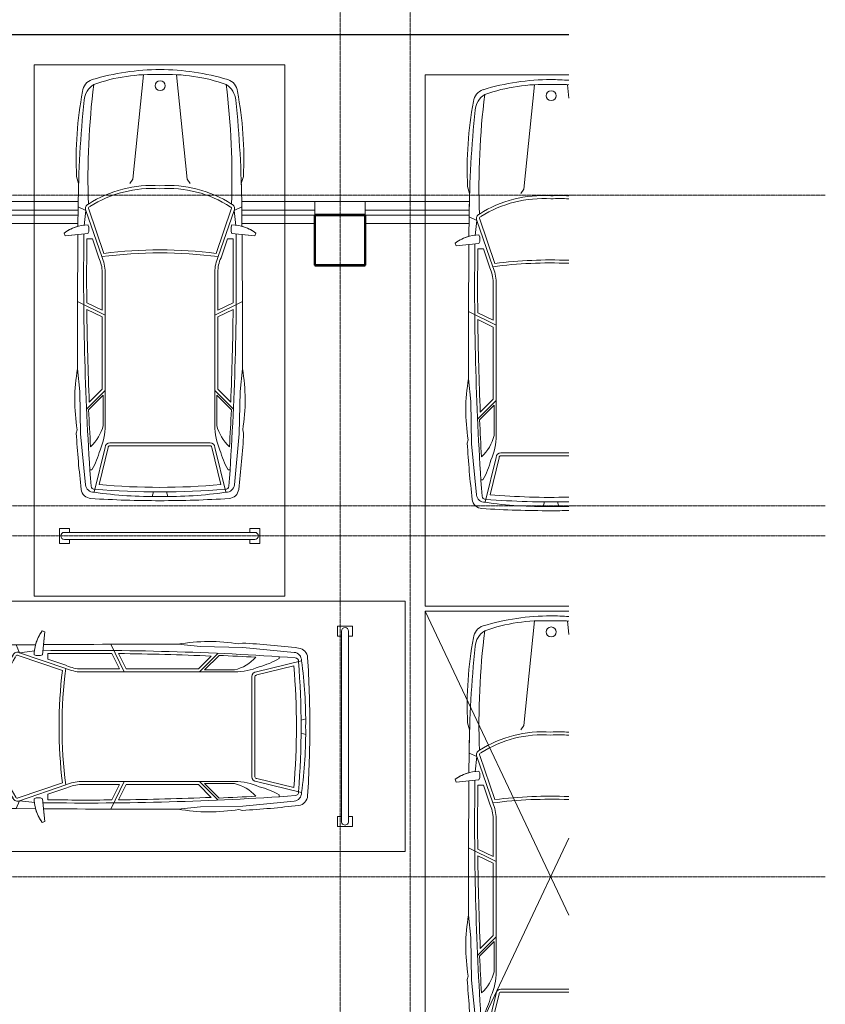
# Model space of a CAD drawing. Header units: millimetres. Extents: x 5617 to 106392, y -10603 to 59260.
# Tile 32 of 44: x 97481 to 105517, y 25027 to 34850. Entities that reach past the tile are written whole.
import ezdxf

# ---------------------------------------------------------------- set-up
doc = ezdxf.new("R2010")
doc.units = ezdxf.units.MM
doc.linetypes.add('ADSK_Линия сетки', pattern=[25, 20, -2.5, 0, -2.5])
doc.linetypes.add('Линия сетки', pattern=[25, 20, -2.5, 0, -2.5])
for name, color, linetype, lineweight in [('Кабельные лотки', 7, 'Continuous', 18), ('Обобщенные модели', 7, 'Continuous', 18), ('Оси', 7, 'Continuous', 9), ('Парковка', 7, 'Continuous', 18), ('Перекрытия', 7, 'Continuous', 18), ('Стены разрез', 7, 'Continuous', 40), ('Элементы узлов', 7, 'Continuous', 18)]:
    doc.layers.add(name, color=color, linetype=linetype, lineweight=lineweight)

# ---------------------------------------------------------------- blocks, each defined once
blk = doc.blocks.new('CP_ДШ_Hanytex_TopJoint 24C_Половина - CP_ДШ_Hanytex_TopJoint 24C_Половина-3657771-МКСС_LB02_-11_400__Кабельные конструкции_Лотки_3')
at = {"layer": 'Обобщенные модели', "color": 254, "true_color": 0xcccccc}
for p, q in [((0, -25), (0, 110)), ((500, 110), (0, 110)), ((500, 110), (500, -25)), ((500, -25), (0, -25))]:
    blk.add_line(p, q, dxfattribs=at)
blk = doc.blocks.new('CP_ДШ_Hanytex_TopJoint 24C - CP_ДШ_Hanytex_TopJoint 24C-3950245-МКСС_LB02_-11_400__Кабельные конструкции_Лотки_3')
at = {"layer": 'Обобщенные модели', "color": 254, "true_color": 0xcccccc}
for p, q in [((0, -110), (0, 110)), ((728.5, 110), (0, 110)), ((3100, 110), (2363.9, 110)), ((3100, 110), (3100, -110)), ((729.3, 25), (0, 25)), ((0, 25), (0, -25)), ((3100, 25), (2363.1, 25)), ((3100, -25), (3100, 25)), ((0, -25), (729.8, -25)), ((2362.5, -25), (3100, -25)), ((730.9, -110), (0, -110)), ((3100, -110), (2361.4, -110))]:
    blk.add_line(p, q, dxfattribs=at)
blk = doc.blocks.new('CP_ДШ_Hanytex_TopJoint 24C - CP_ДШ_Hanytex_TopJoint 24C-V4-МКСС_LB02_-11_400__Кабельные конструкции_Лотки_3')
at = {"layer": 'Обобщенные модели', "color": 254, "true_color": 0xcccccc}
for p, q in [((3100, 110), (2062.9, 110)), ((3100, 110), (3100, -110)), ((3100, 25), (2061.9, 25)), ((3100, -25), (3100, 25)), ((2061.2, -25), (3100, -25)), ((3100, -110), (2059.5, -110))]:
    blk.add_line(p, q, dxfattribs=at)
blk = doc.blocks.new('199_Парковочные места 3 класса и МГН - Средний класс-V11-МКСС_LB02_-11_400__Кабельные конструкции_Лотки_3')
at = {"layer": 'Парковка', "color": 254, "true_color": 0xcccccc}
for p, q in [((0, 0), (1431.7, -3035.2)), ((0, -5300), (0, 0)), ((0, 0), (1431.7, 0)), ((0, -5300), (1431.7, -2264.8)), ((250, -4625), (250, -4775)), ((250, -4625), (350, -4625)), ((300, -4665), (1431.7, -4665)), ((350, -4625), (350, -4665)), ((250, -4775), (350, -4775)), ((300, -4735), (1431.7, -4735)), ((350, -4735), (350, -4775)), ((1431.7, -5300), (0, -5300))]:
    blk.add_line(p, q, dxfattribs=at)
blk.add_arc((300, -4700), 35, 90, 270, dxfattribs=at)
at = {"layer": 'Элементы узлов', "color": 254, "true_color": 0xcccccc}
for p, q in [((983.8, -1142.3), (1089.6, -98.7)), ((1431.7, -233.3), (1418.1, -98.7)), ((422.3, -1114.3), (442.5, -1185.5)), ((422.3, -1114.3), (442.5, -1185.5)), ((952.8, -1185.7), (983.8, -1142.3)), ((435.9, -1612.5), (437.8, -1418.4)), ((437.8, -1418.4), (435.9, -1612.5)), ((515.3, -1452.5), (437.8, -1418.4)), ((515.3, -1452.5), (496.7, -1604.6)), ((515.3, -1452.5), (672.7, -1914.3)), ((542.8, -1440), (693.3, -1881.5)), ((297.9, -1678.4), (307.5, -1706.8)), ((297.9, -1678.4), (307.5, -1706.8)), ((307.5, -1706.8), (535.8, -1682.8)), ((307.5, -1706.8), (435.2, -1693.4)), ((580.4, -1736.3), (524.7, -1736.3)), ((580.4, -1736.3), (644.8, -1925.3)), ((677.7, -2069.4), (677.7, -2449.4)), ((707.7, -2069.1), (707.7, -3598.1)), ((707.7, -2497.5), (431.5, -2362.6)), ((677.7, -2449.4), (523.4, -2374)), ((677.7, -2516.2), (524, -2441.1)), ((677.7, -2516.2), (677.7, -3236.7)), ((453.3, -3259.9), (431.6, -3033.4)), ((677.7, -3236.7), (548.7, -3365.7)), ((462.6, -3681.8), (453.3, -3259.9)), ((707.7, -3249.1), (521.7, -3435.1)), ((687.7, -3297.4), (542, -3443)), ((687.7, -3297.4), (687.7, -3598.1)), ((419.2, -3675.6), (428.5, -3641.5)), ((428.5, -3641.5), (419.2, -3675.6)), ((511.9, -4192.1), (462.6, -3681.8)), ((707.7, -3817), (596, -4265.1)), ((737.9, -3819.8), (645.9, -4188.9)), ((1253.8, -3770.9), (753.8, -3770.9)), ((1253.8, -3800.9), (753.8, -3800.9)), ((1253.8, -3770.9), (1431.7, -3770.9)), ((1253.8, -3800.9), (1431.7, -3800.9)), ((574.3, -4041.7), (555, -4041.7)), ((1188.1, -4261.3), (1176.6, -4307.4)), ((1319.5, -4261.3), (1331, -4307.4))]:
    blk.add_line(p, q, dxfattribs=at)
blk.add_circle((1255.7, -208.4), 49.6, dxfattribs=at)
for centre, radius, start, end in [((1253.8, -2377.4), 2329.4, 90.0001, 106.87163), ((1253.8, -2377.4), 2329.4, 90.0001, 106.87163), ((1178.2, -1868.5), 1772, 87.55356, 109.28685), ((1253.8, -2377.4), 2329.4, 85.61957, 89.9999), ((1253.8, -2377.4), 2329.4, 85.61957, 89.9999), ((1329.5, -1868.5), 1772, 86.69075, 92.44644), ((617.5, -279.1), 136.8, 106.87163, 175.06646), ((617.5, -279.1), 136.8, 106.87163, 175.06646), ((710.3, -375.7), 214.7, 123.15565, 174.25868), ((8357.7, -1141), 7822.1, 173.06091, 181.81947), ((3990.7, -937.1), 3572.9, 169.19502, 182.84297), ((3990.7, -937.1), 3572.9, 169.19502, 182.84297), ((12318.1, -1542.7), 11881, 174.25868, 179.4003), ((12318.1, -1542.7), 11881, 178.27689, 179.4003), ((1172.2, -2380), 1175.5, 86.01808, 122.56229), ((1172.2, -2380), 1145.5, 85.91361, 122.56229), ((1335.5, -2380), 1175.5, 85.29561, 93.98192), ((1335.5, -2380), 1145.5, 85.17205, 94.08639), ((555, -1431.5), 44.9, 110.13727, 207.92346), ((555, -1431.5), 14.9, 110.13727, 214.65666), ((545.7, -2019.9), 421.9, 91.34489, 125.96656), ((545.7, -2019.9), 421.9, 105.08018, 125.96656), ((444.1, -1640.4), 100.9, 335.18442, 24.81558), ((122294.8, -2693.9), 121863.7, 179.529578, 180.159624), ((122294.8, -2693.9), 121863.7, 179.529578, 180.159624), ((29999.8, -2117.9), 29507.5, 179.16337, 184.05433), ((29999.8, -2117.9), 29477.5, 179.25824, 180.49792), ((1253.8, -6444.6), 4597.5, 87.78154, 97.00333), ((308.1, -2077.9), 369.7, 1.31708, 24.38604), ((1253.8, -6444.6), 4567.5, 87.76685, 97.30888), ((308.1, -2077.9), 399.7, 1.26668, 24.1731), ((29999.8, -2117.9), 29477.5, 180.62835, 182.42614), ((2197.9, -3346.5), 1793.9, 169.94924, 189.46651), ((2197.9, -3346.5), 1793.9, 169.94924, 189.46651), ((29999.8, -2117.9), 29487.5, 182.57574, 183.2896), ((270, -3491.9), 431, 312.44171, 345.73967), ((104.4, -3598.1), 603.3, 335.9999, 0.0001), ((9206.1, -3181.8), 8800.8, 183.21671, 186.88355), ((9206.1, -3181.8), 8800.8, 183.21671, 186.88355), ((753.8, -3817), 46.1, 90, 180), ((753.8, -3817), 16.1, 90, 189.78728), ((-103, -3648.4), 783.2, 329.85536, 345.58144), ((592.6, -4184.1), 81.1, 185.69288, 272.42286), ((599.8, -4201.7), 33.8, 184.05433, 277.09501), ((1253.8, 2688.8), 6904.6, 264.9489, 271.47665), ((571.1, -4224.2), 103.1, 186.88355, 266.35928), ((571.1, -4224.2), 103.1, 186.88355, 266.35928), ((1185.4, -179.7), 4127.7, 261.79078, 270.94992), ((1253.8, 3792.2), 8053.7, 265.37189, 271.26589), ((1322.3, -179.7), 4127.7, 269.05008, 271.51976), ((1249.8, 6442.3), 10791.2, 266.35928, 270.02128), ((1249.8, 6442.3), 10791.2, 266.35928, 270.02128), ((1257.8, 6442.3), 10791.2, 269.97872, 270.92338), ((1257.8, 6442.3), 10791.2, 269.97872, 270.92338)]:
    blk.add_arc(centre, radius, start, end, dxfattribs=at)
blk = doc.blocks.new('199_Парковочные места 3 класса и МГН - Средний класс-V12-МКСС_LB02_-11_400__Кабельные конструкции_Лотки_3')
at = {"layer": 'Парковка', "color": 254, "true_color": 0xcccccc}
for p, q in [((0, -5300), (0, 0)), ((0, 0), (1431.7, 0)), ((1431.7, -5300), (0, -5300))]:
    blk.add_line(p, q, dxfattribs=at)
at = {"layer": 'Элементы узлов', "color": 254, "true_color": 0xcccccc}
for p, q in [((983.8, -1142.3), (1089.6, -98.7)), ((1431.7, -233.3), (1418.1, -98.7)), ((422.3, -1114.3), (442.5, -1185.5)), ((422.3, -1114.3), (442.5, -1185.5)), ((952.8, -1185.7), (983.8, -1142.3)), ((435.9, -1612.5), (437.8, -1418.4)), ((437.8, -1418.4), (435.9, -1612.5)), ((515.3, -1452.5), (437.8, -1418.4)), ((515.3, -1452.5), (496.7, -1604.6)), ((515.3, -1452.5), (672.7, -1914.3)), ((542.8, -1440), (693.3, -1881.5)), ((297.9, -1678.4), (307.5, -1706.8)), ((297.9, -1678.4), (307.5, -1706.8)), ((307.5, -1706.8), (535.8, -1682.8)), ((307.5, -1706.8), (435.2, -1693.4)), ((580.4, -1736.3), (524.7, -1736.3)), ((580.4, -1736.3), (644.8, -1925.3)), ((677.7, -2069.4), (677.7, -2449.4)), ((707.7, -2069.1), (707.7, -3598.1)), ((707.7, -2497.5), (431.5, -2362.6)), ((677.7, -2449.4), (523.4, -2374)), ((677.7, -2516.2), (524, -2441.1)), ((677.7, -2516.2), (677.7, -3236.7)), ((453.3, -3259.9), (431.6, -3033.4)), ((677.7, -3236.7), (548.7, -3365.7)), ((462.6, -3681.8), (453.3, -3259.9)), ((707.7, -3249.1), (521.7, -3435.1)), ((687.7, -3297.4), (542, -3443)), ((687.7, -3297.4), (687.7, -3598.1)), ((419.2, -3675.6), (428.5, -3641.5)), ((428.5, -3641.5), (419.2, -3675.6)), ((511.9, -4192.1), (462.6, -3681.8)), ((707.7, -3817), (596, -4265.1)), ((737.9, -3819.8), (645.9, -4188.9)), ((1253.8, -3770.9), (753.8, -3770.9)), ((1253.8, -3800.9), (753.8, -3800.9)), ((1253.8, -3770.9), (1431.7, -3770.9)), ((1253.8, -3800.9), (1431.7, -3800.9)), ((574.3, -4041.7), (555, -4041.7)), ((1188.1, -4261.3), (1176.6, -4307.4)), ((1319.5, -4261.3), (1331, -4307.4))]:
    blk.add_line(p, q, dxfattribs=at)
blk.add_circle((1255.7, -208.4), 49.6, dxfattribs=at)
for centre, radius, start, end in [((1253.8, -2377.4), 2329.4, 90.0001, 106.87163), ((1253.8, -2377.4), 2329.4, 90.0001, 106.87163), ((1178.2, -1868.5), 1772, 87.55356, 109.28685), ((1253.8, -2377.4), 2329.4, 85.61957, 89.9999), ((1253.8, -2377.4), 2329.4, 85.61957, 89.9999), ((1329.5, -1868.5), 1772, 86.69075, 92.44644), ((617.5, -279.1), 136.8, 106.87163, 175.06646), ((617.5, -279.1), 136.8, 106.87163, 175.06646), ((710.3, -375.7), 214.7, 123.15565, 174.25868), ((8357.7, -1141), 7822.1, 173.06091, 181.81947), ((3990.7, -937.1), 3572.9, 169.19502, 182.84297), ((3990.7, -937.1), 3572.9, 169.19502, 182.84297), ((12318.1, -1542.7), 11881, 174.25868, 179.4003), ((12318.1, -1542.7), 11881, 178.27689, 179.4003), ((1172.2, -2380), 1175.5, 86.01808, 122.56229), ((1172.2, -2380), 1145.5, 85.91361, 122.56229), ((1335.5, -2380), 1175.5, 85.29561, 93.98192), ((1335.5, -2380), 1145.5, 85.17205, 94.08639), ((555, -1431.5), 44.9, 110.13727, 207.92346), ((555, -1431.5), 14.9, 110.13727, 214.65666), ((545.7, -2019.9), 421.9, 91.34489, 125.96656), ((545.7, -2019.9), 421.9, 105.08018, 125.96656), ((444.1, -1640.4), 100.9, 335.18442, 24.81558), ((122294.8, -2693.9), 121863.7, 179.529578, 180.159624), ((122294.8, -2693.9), 121863.7, 179.529578, 180.159624), ((29999.8, -2117.9), 29507.5, 179.16337, 184.05433), ((29999.8, -2117.9), 29477.5, 179.25824, 180.49792), ((1253.8, -6444.6), 4597.5, 87.78154, 97.00333), ((308.1, -2077.9), 369.7, 1.31708, 24.38604), ((1253.8, -6444.6), 4567.5, 87.76685, 97.30888), ((308.1, -2077.9), 399.7, 1.26668, 24.1731), ((29999.8, -2117.9), 29477.5, 180.62835, 182.42614), ((2197.9, -3346.5), 1793.9, 169.94924, 189.46651), ((2197.9, -3346.5), 1793.9, 169.94924, 189.46651), ((29999.8, -2117.9), 29487.5, 182.57574, 183.2896), ((270, -3491.9), 431, 312.44171, 345.73967), ((104.4, -3598.1), 603.3, 335.9999, 0.0001), ((9206.1, -3181.8), 8800.8, 183.21671, 186.88355), ((9206.1, -3181.8), 8800.8, 183.21671, 186.88355), ((753.8, -3817), 46.1, 90, 180), ((753.8, -3817), 16.1, 90, 189.78728), ((-103, -3648.4), 783.2, 329.85536, 345.58144), ((592.6, -4184.1), 81.1, 185.69288, 272.42286), ((599.8, -4201.7), 33.8, 184.05433, 277.09501), ((1253.8, 2688.8), 6904.6, 264.9489, 271.47665), ((571.1, -4224.2), 103.1, 186.88355, 266.35928), ((571.1, -4224.2), 103.1, 186.88355, 266.35928), ((1185.4, -179.7), 4127.7, 261.79078, 270.94992), ((1253.8, 3792.2), 8053.7, 265.37189, 271.26589), ((1322.3, -179.7), 4127.7, 269.05008, 271.51976), ((1249.8, 6442.3), 10791.2, 266.35928, 270.02128), ((1249.8, 6442.3), 10791.2, 266.35928, 270.02128), ((1257.8, 6442.3), 10791.2, 269.97872, 270.92338), ((1257.8, 6442.3), 10791.2, 269.97872, 270.92338)]:
    blk.add_arc(centre, radius, start, end, dxfattribs=at)
blk = doc.blocks.new('199_Парковочные места 3 класса и МГН - Средний класс-5604846-МКСС_LB02_-11_400__Кабельные конструкции_Лотки_3')
at = {"layer": 'Парковка', "color": 254, "true_color": 0xcccccc}
for p, q in [((0, -5300), (0, 0)), ((0, 0), (2500, 0)), ((2500, 0), (2500, -5300)), ((250, -4625), (250, -4775)), ((250, -4625), (350, -4625)), ((300, -4665), (2200, -4665)), ((350, -4625), (350, -4665)), ((2150, -4625), (2150, -4665)), ((2150, -4625), (2250, -4625)), ((2250, -4625), (2250, -4775)), ((250, -4775), (350, -4775)), ((300, -4735), (2200, -4735)), ((350, -4735), (350, -4775)), ((2150, -4735), (2150, -4775)), ((2150, -4775), (2250, -4775)), ((2500, -5300), (0, -5300))]:
    blk.add_line(p, q, dxfattribs=at)
for centre, start, end in [((300, -4700), 90, 270), ((2200, -4700), 270, 90)]:
    blk.add_arc(centre, 35, start, end, dxfattribs=at)
at = {"layer": 'Элементы узлов', "color": 254, "true_color": 0xcccccc}
for p, q in [((983.8, -1142.3), (1089.6, -98.7)), ((1523.8, -1142.3), (1418.1, -98.7)), ((422.3, -1114.3), (442.5, -1185.5)), ((422.3, -1114.3), (442.5, -1185.5)), ((952.8, -1185.7), (983.8, -1142.3)), ((1554.8, -1185.7), (1523.8, -1142.3)), ((2085.4, -1114.3), (2065.2, -1185.5)), ((2065.2, -1185.5), (2085.4, -1114.3)), ((435.9, -1612.5), (437.8, -1418.4)), ((437.8, -1418.4), (435.9, -1612.5)), ((515.3, -1452.5), (437.8, -1418.4)), ((515.3, -1452.5), (496.7, -1604.6)), ((515.3, -1452.5), (672.7, -1914.3)), ((542.8, -1440), (693.3, -1881.5)), ((1964.9, -1440), (1814.4, -1881.5)), ((1992.3, -1452.5), (1834.9, -1914.3)), ((1992.3, -1452.5), (2069.9, -1418.4)), ((1992.3, -1452.5), (2010.9, -1604.6)), ((2071.8, -1612.5), (2069.9, -1418.4)), ((2071.8, -1612.5), (2069.9, -1418.4)), ((297.9, -1678.4), (307.5, -1706.8)), ((297.9, -1678.4), (307.5, -1706.8)), ((307.5, -1706.8), (535.8, -1682.8)), ((307.5, -1706.8), (435.2, -1693.4)), ((580.4, -1736.3), (524.7, -1736.3)), ((580.4, -1736.3), (644.8, -1925.3)), ((1927.3, -1736.3), (1862.8, -1925.3)), ((1927.3, -1736.3), (1982.9, -1736.3)), ((2200.1, -1706.8), (1971.9, -1682.8)), ((2072.4, -1693.4), (2200.1, -1706.8)), ((2209.8, -1678.4), (2200.1, -1706.8)), ((2200.1, -1706.8), (2209.8, -1678.4)), ((677.7, -2069.4), (677.7, -2449.4)), ((707.7, -2069.1), (707.7, -3598.1)), ((1800, -2069.1), (1799.9, -3598.1)), ((1830, -2069.4), (1830, -2449.4)), ((707.7, -2497.5), (431.5, -2362.6)), ((677.7, -2449.4), (523.4, -2374)), ((677.7, -2516.2), (524, -2441.1)), ((1800, -2497.5), (2076.1, -2362.6)), ((1830, -2449.4), (1984.3, -2374)), ((1830, -2516.2), (1983.6, -2441.1)), ((677.7, -2516.2), (677.7, -3236.7)), ((1830, -2516.2), (1830, -3236.7)), ((453.3, -3259.9), (431.6, -3033.4)), ((2054.4, -3259.9), (2076.1, -3033.4)), ((677.7, -3236.7), (548.7, -3365.7)), ((1830, -3236.7), (1959, -3365.7)), ((462.6, -3681.8), (453.3, -3259.9)), ((707.7, -3249.1), (521.7, -3435.1)), ((687.7, -3297.4), (542, -3443)), ((687.7, -3297.4), (687.7, -3598.1)), ((1799.9, -3249.1), (1986, -3435.1)), ((1819.9, -3297.4), (1819.9, -3598.1)), ((1819.9, -3297.4), (1965.6, -3443)), ((2045.1, -3681.8), (2054.4, -3259.9)), ((419.2, -3675.6), (428.5, -3641.5)), ((428.5, -3641.5), (419.2, -3675.6)), ((511.9, -4192.1), (462.6, -3681.8)), ((1995.8, -4192.1), (2045.1, -3681.8)), ((2088.5, -3675.6), (2079.2, -3641.5)), ((2088.5, -3675.6), (2079.2, -3641.5)), ((707.7, -3817), (596, -4265.1)), ((737.9, -3819.8), (645.9, -4188.9)), ((1253.8, -3770.9), (753.8, -3770.9)), ((1253.8, -3800.9), (753.8, -3800.9)), ((1253.8, -3770.9), (1753.8, -3770.9)), ((1253.8, -3800.9), (1753.8, -3800.9)), ((1769.7, -3819.8), (1861.7, -4188.9)), ((1799.9, -3817), (1911.6, -4265.1)), ((574.3, -4041.7), (555, -4041.7)), ((1933.4, -4041.7), (1952.6, -4041.7)), ((1188.1, -4261.3), (1176.6, -4307.4)), ((1319.5, -4261.3), (1331, -4307.4))]:
    blk.add_line(p, q, dxfattribs=at)
blk.add_circle((1255.7, -208.4), 49.6, dxfattribs=at)
for centre, radius, start, end in [((1253.8, -2377.4), 2329.4, 90.0001, 106.87163), ((1253.8, -2377.4), 2329.4, 90.0001, 106.87163), ((1178.2, -1868.5), 1772, 87.55356, 109.28685), ((1253.8, -2377.4), 2329.4, 73.12837, 89.9999), ((1253.8, -2377.4), 2329.4, 73.12837, 89.9999), ((1329.5, -1868.5), 1772, 70.71315, 92.44644), ((617.5, -279.1), 136.8, 106.87163, 175.06646), ((617.5, -279.1), 136.8, 106.87163, 175.06646), ((710.3, -375.7), 214.7, 123.15565, 174.25868), ((8357.7, -1141), 7822.1, 173.06091, 181.81947), ((1797.4, -375.7), 214.7, 5.74132, 56.84435), ((-5850.1, -1141), 7822.1, 358.18053, 6.93909), ((1890.2, -279.1), 136.8, 4.93354, 73.12837), ((1890.2, -279.1), 136.8, 4.93354, 73.12837), ((3990.7, -937.1), 3572.9, 169.19502, 182.84297), ((3990.7, -937.1), 3572.9, 169.19502, 182.84297), ((-1483.1, -937.1), 3572.9, 357.15703, 10.80498), ((-1483.1, -937.1), 3572.9, 357.15703, 10.80498), ((12318.1, -1542.7), 11881, 174.25868, 179.4003), ((-9810.4, -1542.7), 11881, 0.5997, 5.74132), ((12318.1, -1542.7), 11881, 178.27689, 179.4003), ((1172.2, -2380), 1175.5, 86.01808, 122.56229), ((1172.2, -2380), 1145.5, 85.91361, 122.56229), ((1335.5, -2380), 1175.5, 57.43771, 93.98192), ((1335.5, -2380), 1145.5, 57.23043, 94.08639), ((-9810.4, -1542.7), 11881, 0.5997, 1.72311), ((555, -1431.5), 44.9, 110.13727, 207.92346), ((555, -1431.5), 14.9, 110.13727, 214.65666), ((1952.7, -1431.5), 14.9, 325.34334, 79.17584), ((1952.7, -1431.5), 44.9, 332.07654, 69.86273), ((545.7, -2019.9), 421.9, 91.34489, 125.96656), ((545.7, -2019.9), 421.9, 105.08018, 125.96656), ((444.1, -1640.4), 100.9, 335.18442, 24.81558), ((2063.5, -1640.4), 100.9, 155.18442, 204.81558), ((1962, -2019.9), 421.9, 54.03344, 88.65511), ((1962, -2019.9), 421.9, 54.03344, 74.91982), ((122294.8, -2693.9), 121863.7, 179.529578, 180.159624), ((122294.8, -2693.9), 121863.7, 179.529578, 180.159624), ((29999.8, -2117.9), 29507.5, 179.16337, 184.05433), ((29999.8, -2117.9), 29477.5, 179.25824, 180.49792), ((-27492.1, -2117.9), 29507.5, 355.94567, 0.83663), ((-27492.1, -2117.9), 29477.5, 359.50208, 0.74176), ((-119787.1, -2693.9), 121863.7, 359.840376, 0.470422), ((-119787.1, -2693.9), 121863.7, 359.840376, 0.470422), ((1253.8, -6444.6), 4597.5, 82.99641, 97.00333), ((308.1, -2077.9), 369.7, 1.31708, 24.38604), ((1253.8, -6444.6), 4567.5, 82.69086, 97.30888), ((308.1, -2077.9), 399.7, 1.26668, 24.1731), ((2199.5, -2077.9), 399.7, 155.8269, 178.73332), ((2199.5, -2077.9), 369.7, 155.61396, 178.68292), ((29999.8, -2117.9), 29477.5, 180.62835, 182.42614), ((-27492.1, -2117.9), 29477.5, 357.57386, 359.37165), ((2197.9, -3346.5), 1793.9, 169.94924, 189.46651), ((2197.9, -3346.5), 1793.9, 169.94924, 189.46651), ((309.7, -3346.5), 1793.9, 350.53349, 10.05076), ((309.7, -3346.5), 1793.9, 350.53349, 10.05076), ((29999.8, -2117.9), 29487.5, 182.57574, 183.2896), ((-27492.1, -2117.9), 29487.5, 356.7104, 357.42426), ((270, -3491.9), 431, 312.44171, 345.73967), ((104.4, -3598.1), 603.3, 335.9999, 0.0001), ((2403.2, -3598.1), 603.3, 179.9999, 204.0001), ((2237.6, -3491.9), 431, 194.26033, 227.55829), ((9206.1, -3181.8), 8800.8, 183.21671, 186.88355), ((9206.1, -3181.8), 8800.8, 183.21671, 186.88355), ((-6698.4, -3181.8), 8800.8, 353.11645, 356.78329), ((-6698.4, -3181.8), 8800.8, 353.11645, 356.78329), ((753.8, -3817), 46.1, 90, 180), ((753.8, -3817), 16.1, 90, 189.78728), ((1753.8, -3817), 46.1, 0, 90), ((1753.8, -3817), 16.1, 350.21272, 90), ((-103, -3648.4), 783.2, 329.85536, 345.58144), ((2610.7, -3648.4), 783.2, 194.41856, 210.14464), ((592.6, -4184.1), 81.1, 185.69288, 272.42286), ((599.8, -4201.7), 33.8, 184.05433, 277.09501), ((1253.8, 2688.8), 6904.6, 264.9489, 275.0511), ((1907.8, -4201.7), 33.8, 262.90499, 355.94567), ((1915.1, -4184.1), 81.1, 267.57714, 354.30712), ((571.1, -4224.2), 103.1, 186.88355, 266.35928), ((571.1, -4224.2), 103.1, 186.88355, 266.35928), ((1185.4, -179.7), 4127.7, 261.79078, 270.94992), ((1253.8, 3792.2), 8053.7, 265.37189, 274.62811), ((1322.3, -179.7), 4127.7, 269.05008, 278.20922), ((1936.5, -4224.2), 103.1, 273.64072, 353.11645), ((1936.5, -4224.2), 103.1, 273.64072, 353.11645), ((1249.8, 6442.3), 10791.2, 266.35928, 270.02128), ((1249.8, 6442.3), 10791.2, 266.35928, 270.02128), ((1257.8, 6442.3), 10791.2, 269.97872, 273.64072), ((1257.8, 6442.3), 10791.2, 269.97872, 273.64072)]:
    blk.add_arc(centre, radius, start, end, dxfattribs=at)
blk = doc.blocks.new('199_Парковочные места 3 класса и МГН - Средний класс-V13-МКСС_LB02_-11_400__Кабельные конструкции_Лотки_3')
at = {"layer": 'Парковка', "color": 254, "true_color": 0xcccccc}
for p, q in [((2500, 5300), (0, 5300)), ((0, 5300), (0, 0)), ((2500, 0), (2500, 5300)), ((250, 4775), (350, 4775)), ((250, 4625), (250, 4775)), ((300, 4735), (2200, 4735)), ((350, 4735), (350, 4775)), ((2150, 4735), (2150, 4775)), ((2150, 4775), (2250, 4775)), ((2250, 4625), (2250, 4775)), ((250, 4625), (350, 4625)), ((300, 4665), (2200, 4665)), ((350, 4625), (350, 4665)), ((2150, 4625), (2150, 4665)), ((2150, 4625), (2250, 4625)), ((0, 0), (2500, 0))]:
    blk.add_line(p, q, dxfattribs=at)
for centre, start, end in [((300, 4700), 90, 270), ((2200, 4700), 270, 90)]:
    blk.add_arc(centre, 35, start, end, dxfattribs=at)
at = {"layer": 'Элементы узлов', "color": 254, "true_color": 0xcccccc}
for p, q in [((707.7, 3817), (596, 4265.1)), ((1188.1, 4261.3), (1176.6, 4307.4)), ((1319.5, 4261.3), (1331, 4307.4)), ((1799.9, 3817), (1911.6, 4265.1)), ((511.9, 4192.1), (462.6, 3681.8)), ((737.9, 3819.8), (645.9, 4188.9)), ((1769.7, 3819.8), (1861.7, 4188.9)), ((1995.8, 4192.1), (2045.1, 3681.8)), ((574.3, 4041.7), (555, 4041.7)), ((1933.4, 4041.7), (1952.6, 4041.7)), ((1253.8, 3800.9), (753.8, 3800.9)), ((1253.8, 3770.9), (753.8, 3770.9)), ((1253.8, 3800.9), (1753.8, 3800.9)), ((1253.8, 3770.9), (1753.8, 3770.9)), ((419.2, 3675.6), (428.5, 3641.5)), ((428.5, 3641.5), (419.2, 3675.6)), ((462.6, 3681.8), (453.3, 3259.9)), ((2045.1, 3681.8), (2054.4, 3259.9)), ((2088.5, 3675.6), (2079.2, 3641.5)), ((2088.5, 3675.6), (2079.2, 3641.5)), ((687.7, 3297.4), (687.7, 3598.1)), ((707.7, 2069.1), (707.7, 3598.1)), ((1800, 2069.1), (1799.9, 3598.1)), ((1819.9, 3297.4), (1819.9, 3598.1)), ((687.7, 3297.4), (542, 3443)), ((1819.9, 3297.4), (1965.6, 3443)), ((707.7, 3249.1), (521.7, 3435.1)), ((677.7, 3236.7), (548.7, 3365.7)), ((1799.9, 3249.1), (1986, 3435.1)), ((1830, 3236.7), (1959, 3365.7)), ((453.3, 3259.9), (431.6, 3033.4)), ((2054.4, 3259.9), (2076.1, 3033.4)), ((677.7, 2516.2), (677.7, 3236.7)), ((1830, 2516.2), (1830, 3236.7)), ((707.7, 2497.5), (431.5, 2362.6)), ((677.7, 2516.2), (524, 2441.1)), ((1800, 2497.5), (2076.1, 2362.6)), ((1830, 2516.2), (1983.6, 2441.1)), ((677.7, 2449.4), (523.4, 2374)), ((677.7, 2069.4), (677.7, 2449.4)), ((1830, 2069.4), (1830, 2449.4)), ((1830, 2449.4), (1984.3, 2374)), ((515.3, 1452.5), (672.7, 1914.3)), ((542.8, 1440), (693.3, 1881.5)), ((580.4, 1736.3), (644.8, 1925.3)), ((1964.9, 1440), (1814.4, 1881.5)), ((1992.3, 1452.5), (1834.9, 1914.3)), ((1927.3, 1736.3), (1862.8, 1925.3)), ((297.9, 1678.4), (307.5, 1706.8)), ((297.9, 1678.4), (307.5, 1706.8)), ((307.5, 1706.8), (535.8, 1682.8)), ((307.5, 1706.8), (435.2, 1693.4)), ((580.4, 1736.3), (524.7, 1736.3)), ((1927.3, 1736.3), (1982.9, 1736.3)), ((2200.1, 1706.8), (1971.9, 1682.8)), ((2072.4, 1693.4), (2200.1, 1706.8)), ((2209.8, 1678.4), (2200.1, 1706.8)), ((2200.1, 1706.8), (2209.8, 1678.4)), ((435.9, 1612.5), (437.8, 1418.4)), ((437.8, 1418.4), (435.9, 1612.5)), ((515.3, 1452.5), (496.7, 1604.6)), ((1992.3, 1452.5), (2010.9, 1604.6)), ((2071.8, 1612.5), (2069.9, 1418.4)), ((2071.8, 1612.5), (2069.9, 1418.4)), ((515.3, 1452.5), (437.8, 1418.4)), ((1992.3, 1452.5), (2069.9, 1418.4)), ((422.3, 1114.3), (442.5, 1185.5)), ((422.3, 1114.3), (442.5, 1185.5)), ((952.8, 1185.7), (983.8, 1142.3)), ((1554.8, 1185.7), (1523.8, 1142.3)), ((2085.4, 1114.3), (2065.2, 1185.5)), ((2065.2, 1185.5), (2085.4, 1114.3)), ((983.8, 1142.3), (1089.6, 98.7)), ((1523.8, 1142.3), (1418.1, 98.7))]:
    blk.add_line(p, q, dxfattribs=at)
blk.add_circle((1255.7, 208.4), 49.6, dxfattribs=at)
for centre, radius, start, end in [((571.1, 4224.2), 103.1, 93.64072, 173.11645), ((571.1, 4224.2), 103.1, 93.64072, 173.11645), ((1249.8, -6442.3), 10791.2, 89.97872, 93.64072), ((1249.8, -6442.3), 10791.2, 89.97872, 93.64072), ((1257.8, -6442.3), 10791.2, 86.35928, 90.02128), ((1257.8, -6442.3), 10791.2, 86.35928, 90.02128), ((1936.5, 4224.2), 103.1, 6.88355, 86.35928), ((1936.5, 4224.2), 103.1, 6.88355, 86.35928), ((9206.1, 3181.8), 8800.8, 173.11645, 176.78329), ((9206.1, 3181.8), 8800.8, 173.11645, 176.78329), ((592.6, 4184.1), 81.1, 87.57714, 174.30712), ((599.8, 4201.7), 33.8, 82.90499, 175.94567), ((1185.4, 179.7), 4127.7, 89.05008, 98.20922), ((1253.8, -3792.2), 8053.7, 85.37189, 94.62811), ((1322.3, 179.7), 4127.7, 81.79078, 90.94992), ((1907.8, 4201.7), 33.8, 4.05433, 97.09501), ((1915.1, 4184.1), 81.1, 5.69288, 92.42286), ((-6698.4, 3181.8), 8800.8, 3.21671, 6.88355), ((-6698.4, 3181.8), 8800.8, 3.21671, 6.88355), ((29999.8, 2117.9), 29507.5, 175.94567, 180.83663), ((1253.8, -2688.8), 6904.6, 84.9489, 95.0511), ((-27492.1, 2117.9), 29507.5, 359.16337, 4.05433), ((-103, 3648.4), 783.2, 14.41856, 30.14464), ((2610.7, 3648.4), 783.2, 149.85536, 165.58144), ((104.4, 3598.1), 603.3, 359.9999, 24.0001), ((2403.2, 3598.1), 603.3, 155.9999, 180.0001), ((29999.8, 2117.9), 29487.5, 176.7104, 177.42426), ((270, 3491.9), 431, 14.26033, 47.55829), ((753.8, 3817), 46.1, 180, 270), ((753.8, 3817), 16.1, 170.21272, 270), ((1753.8, 3817), 16.1, 270, 9.78728), ((1753.8, 3817), 46.1, 270, 360), ((2237.6, 3491.9), 431, 132.44171, 165.73967), ((-27492.1, 2117.9), 29487.5, 2.57574, 3.2896), ((2197.9, 3346.5), 1793.9, 170.53349, 190.05076), ((2197.9, 3346.5), 1793.9, 170.53349, 190.05076), ((309.7, 3346.5), 1793.9, 349.94924, 9.46651), ((309.7, 3346.5), 1793.9, 349.94924, 9.46651), ((29999.8, 2117.9), 29477.5, 177.57386, 179.37165), ((-27492.1, 2117.9), 29477.5, 0.62835, 2.42614), ((122294.8, 2693.9), 121863.7, 179.840376, 180.470422), ((122294.8, 2693.9), 121863.7, 179.840376, 180.470422), ((-119787.1, 2693.9), 121863.7, 359.529578, 0.159624), ((-119787.1, 2693.9), 121863.7, 359.529578, 0.159624), ((29999.8, 2117.9), 29477.5, 179.50208, 180.74176), ((-27492.1, 2117.9), 29477.5, 359.25824, 0.49792), ((308.1, 2077.9), 369.7, 335.61396, 358.68292), ((308.1, 2077.9), 399.7, 335.8269, 358.73332), ((2199.5, 2077.9), 399.7, 181.26668, 204.1731), ((2199.5, 2077.9), 369.7, 181.31708, 204.38604), ((1253.8, 6444.6), 4567.5, 262.69112, 277.30914), ((1253.8, 6444.6), 4597.5, 262.99667, 277.00359), ((545.7, 2019.9), 421.9, 234.03344, 268.65511), ((545.7, 2019.9), 421.9, 234.03344, 254.91982), ((444.1, 1640.4), 100.9, 335.18442, 24.81558), ((2063.5, 1640.4), 100.9, 155.18442, 204.81558), ((1962, 2019.9), 421.9, 271.34489, 305.96656), ((1962, 2019.9), 421.9, 285.08018, 305.96656), ((12318.1, 1542.7), 11881, 180.5997, 185.74132), ((12318.1, 1542.7), 11881, 180.5997, 181.72311), ((555, 1431.5), 44.9, 152.07654, 249.86273), ((8357.7, 1141), 7822.1, 178.18053, 186.93909), ((1172.2, 2380), 1175.5, 237.43771, 273.98192), ((555, 1431.5), 14.9, 145.34334, 249.86273), ((1172.2, 2380), 1145.5, 237.43771, 274.08639), ((1335.5, 2380), 1145.5, 265.91361, 302.76957), ((1335.5, 2380), 1175.5, 266.01808, 302.56229), ((-5850.1, 1141), 7822.1, 353.06091, 1.81947), ((1952.7, 1431.5), 14.9, 280.82416, 34.65666), ((1952.7, 1431.5), 44.9, 290.13727, 27.92346), ((-9810.4, 1542.7), 11881, 354.25868, 359.4003), ((-9810.4, 1542.7), 11881, 358.27689, 359.4003), ((3990.7, 937.1), 3572.9, 177.15703, 190.80498), ((3990.7, 937.1), 3572.9, 177.15703, 190.80498), ((-1483.1, 937.1), 3572.9, 349.19502, 2.84297), ((-1483.1, 937.1), 3572.9, 349.19502, 2.84297), ((710.3, 375.7), 214.7, 185.74132, 236.84435), ((1797.4, 375.7), 214.7, 303.15565, 354.25868), ((617.5, 279.1), 136.8, 184.93354, 253.12837), ((617.5, 279.1), 136.8, 184.93354, 253.12837), ((1890.2, 279.1), 136.8, 286.87163, 355.06646), ((1890.2, 279.1), 136.8, 286.87163, 355.06646), ((1253.8, 2377.4), 2329.4, 253.12837, 269.9999), ((1253.8, 2377.4), 2329.4, 253.12837, 269.9999), ((1178.2, 1868.5), 1772, 250.71315, 272.44644), ((1329.5, 1868.5), 1772, 267.55356, 289.28685), ((1253.8, 2377.4), 2329.4, 270.0001, 286.87163), ((1253.8, 2377.4), 2329.4, 270.0001, 286.87163)]:
    blk.add_arc(centre, radius, start, end, dxfattribs=at)
blk = doc.blocks.new('135_SLK_GD_AR_rvt-1-МКСС_LB02_-11_400__Кабельные конструкции_Лотки_3')
at = {"layer": 'Перекрытия', "color": 254, "true_color": 0xcccccc}
for p, q in [((86100, 32400), (86100, 32815)), ((86600, 32815), (86600, 32400)), ((86600, 32400), (86100, 32400))]:
    blk.add_line(p, q, dxfattribs=at)
at = {"layer": 'Стены разрез', "color": 254, "true_color": 0xcccccc}
for p, q in [((86602, 32902), (86098, 32902)), ((86098, 32902), (86098, 32900)), ((86098, 32900), (86098, 32400)), ((86100, 32900), (86600, 32900)), ((86100, 32400), (86100, 32900)), ((86600, 32900), (86600, 32400)), ((86602, 32900), (86602, 32902)), ((86602, 32398), (86602, 32900)), ((86098, 32400), (86098, 32398)), ((86098, 32398), (86600, 32398)), ((86600, 32400), (86100, 32400)), ((86600, 32398), (86602, 32398))]:
    blk.add_line(p, q, dxfattribs=at)
at = {"layer": 'Обобщенные модели', "color": 254, "lineweight": 18, "true_color": 0xcccccc, "rotation": 180}
for name, p in [('CP_ДШ_Hanytex_TopJoint 24C - CP_ДШ_Hanytex_TopJoint 24C-3950245-МКСС_LB02_-11_400__Кабельные конструкции_Лотки_3', (86100, 32925)), ('CP_ДШ_Hanytex_TopJoint 24C - CP_ДШ_Hanytex_TopJoint 24C-V4-МКСС_LB02_-11_400__Кабельные конструкции_Лотки_3', (89700, 32925))]:
    blk.add_blockref(name, p, dxfattribs=at)
at = {"layer": 'Обобщенные модели', "color": 254, "lineweight": 18, "true_color": 0xcccccc}
blk.add_blockref('CP_ДШ_Hanytex_TopJoint 24C_Половина - CP_ДШ_Hanytex_TopJoint 24C_Половина-3657771-МКСС_LB02_-11_400__Кабельные конструкции_Лотки_3', (86100, 32925), dxfattribs=at)
at = {"layer": 'Парковка', "color": 254, "lineweight": 18, "true_color": 0xcccccc}
for name, p in [('199_Парковочные места 3 класса и МГН - Средний класс-5604846-МКСС_LB02_-11_400__Кабельные конструкции_Лотки_3', (83300, 34400)), ('199_Парковочные места 3 класса и МГН - Средний класс-V12-МКСС_LB02_-11_400__Кабельные конструкции_Лотки_3', (87200, 34300)), ('199_Парковочные места 3 класса и МГН - Средний класс-V11-МКСС_LB02_-11_400__Кабельные конструкции_Лотки_3', (87200, 28950))]:
    blk.add_blockref(name, p, dxfattribs=at)
at = {"layer": 'Парковка', "color": 254, "lineweight": 18, "true_color": 0xcccccc, "rotation": 270.0000000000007}
blk.add_blockref('199_Парковочные места 3 класса и МГН - Средний класс-V13-МКСС_LB02_-11_400__Кабельные конструкции_Лотки_3', (81699.7, 29050), dxfattribs=at)

msp = doc.modelspace()

# ---------------------------------------------------------------- linework, layer by layer
at = {"layer": 'Кабельные лотки', "color": 96, "true_color": 0x008000}
for p, q in [((91896.5, 34702.9), (102958.2, 34702.9)), ((91896.5, 34700.3), (102958.2, 34700.3))]:
    msp.add_line(p, q, dxfattribs=at)
at = {"layer": 'Оси', "linetype": 'Линия сетки'}
for p, q in [((100676.5, -9728.2), (100676.5, 59259.8)), ((101376.5, -9728.2), (101376.5, 59259.8))]:
    msp.add_line(p, q, dxfattribs=at)
at = {"layer": 'Оси', "linetype": 'ADSK_Линия сетки'}
for p, q in [((105516.8, 33100), (28647.1, 33100)), ((105516.8, 30000), (28647.1, 30000)), ((105516.8, 29700), (28647.1, 29700)), ((105516.8, 26300), (28647.1, 26300))]:
    msp.add_line(p, q, dxfattribs=at)

# ---------------------------------------------------------------- block references
at = {"lineweight": 5}
msp.add_blockref('135_SLK_GD_AR_rvt-1-МКСС_LB02_-11_400__Кабельные конструкции_Лотки_3', (14326.5, 0), dxfattribs=at)

doc.saveas('drawing.dxf')
